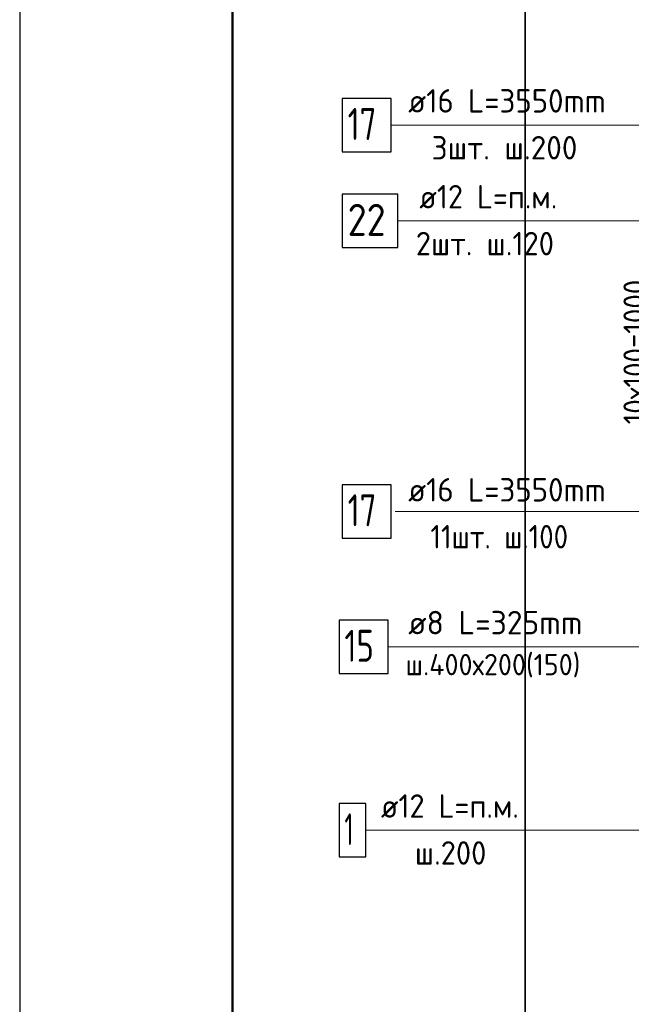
# Model space of a CAD drawing. Header units: millimetres. Extents: x 0 to 42000, y 0 to 29700.
# Tile 9 of 23: x 0 to 5744, y 15841 to 25079. Entities that reach past the tile are written whole.
import ezdxf

# ---------------------------------------------------------------- set-up
doc = ezdxf.new("R2010")
doc.units = ezdxf.units.MM
for name, color, linetype, lineweight in [('Standard', 7, 'Continuous', 25), ('Позиционная метка линия выноска', 7, 'Continuous', 13), ('Стена фоновая арматура Х1', 7, 'Continuous', 35), ('Стена фоновая затяжка С-обр.', 52, 'Continuous', 25)]:
    doc.layers.add(name, color=color, linetype=linetype, lineweight=lineweight)
doc.layers.add('Стена ДОП арматура У', color=7, linetype='Continuous', lineweight=35, true_color=0x5a2814)
doc.styles.add('ISOCPEUR', font='txt')

msp = doc.modelspace()

# ---------------------------------------------------------------- linework, layer by layer
at = {"layer": 'Standard', "color": 7, "linetype": 'Continuous', "lineweight": 25, "transparency": 33554687}
msp.add_line((2000, 29200), (2000, 1058.3), dxfattribs=at)
msp.add_lwpolyline([(0, 0), (42000, 0), (42000, 29700), (0, 29700), (0, 0)], close=True, dxfattribs=at)
at = {"layer": 'Standard', "color": 7, "linetype": 'Continuous', "lineweight": 50, "transparency": 33554687}
msp.add_lwpolyline([(2000, 29200), (41500, 29200), (41500, 500), (2000, 500), (2000, 29200)], close=True, dxfattribs=at)
at = {"layer": 'Standard', "color": 7, "linetype": 'Continuous', "lineweight": 13, "transparency": 33554687}
for points in [[(14126.3, 29200), (2000, 29200), (2000, 6741), (14126.3, 6741), (14126.3, 29200)], [(23000, 28700), (2000, 28700), (2000, 500), (23000, 500), (23000, 28700)]]:
    msp.add_lwpolyline(points, dxfattribs=at)
at = {"layer": 'Standard', "color": 254, "linetype": 'Continuous', "lineweight": 35, "true_color": 0xc4c4ff, "transparency": 33554687}
msp.add_lwpolyline([(4747.3, 8803.2), (11120.9, 8803.2), (11120.9, 26503.2), (4747.3, 26503.2), (4747.3, 8803.2)], dxfattribs=at)
at = {"layer": 'Позиционная метка линия выноска', "color": 7, "linetype": 'Continuous', "lineweight": 13, "transparency": 33554687}
msp.add_line((3245, 17474.1), (7870.9, 17474.1), dxfattribs=at)
for points in [[(3488.7, 24090.4), (7488.7, 24090.4), (7800.9, 23778.2)], [(3550, 23191.1), (6883.7, 23191.1), (7195.9, 23503.2)], [(4280, 23191.1), (7483.7, 23191.1), (7795.9, 23503.2)], [(3525, 20466.1), (6878.7, 20466.1), (7190.9, 20778.2)], [(3455, 19195), (7495.9, 19195), (7495.9, 18903.2)]]:
    msp.add_lwpolyline(points, dxfattribs=at)
at = {"layer": 'Стена ДОП арматура У', "color": 7, "linetype": 'Continuous', "lineweight": 25, "transparency": 33554687}
for points in [[(3030, 23840.4), (3490, 23840.4), (3490, 24340.4), (3030, 24340.4), (3030, 23840.4)], [(3030, 22941.1), (3550, 22941.1), (3550, 23441.1), (3030, 23441.1), (3030, 22941.1)], [(3030, 20216.1), (3490, 20216.1), (3490, 20716.1), (3030, 20716.1), (3030, 20216.1)]]:
    msp.add_lwpolyline(points, dxfattribs=at)
at = {"layer": 'Стена фоновая арматура Х1', "color": 7, "linetype": 'Continuous', "lineweight": 25, "transparency": 33554687}
msp.add_lwpolyline([(3000, 17224.1), (3250, 17224.1), (3250, 17724.1), (3000, 17724.1), (3000, 17224.1)], dxfattribs=at)
at = {"layer": 'Стена фоновая затяжка С-обр.', "color": 7, "linetype": 'Continuous', "lineweight": 25, "transparency": 33554687}
msp.add_lwpolyline([(3000, 18945), (3460, 18945), (3460, 19445), (3000, 19445), (3000, 18945)], dxfattribs=at)

# ---------------------------------------------------------------- texts
at = {"layer": 'Standard', "color": 7, "linetype": 'Continuous', "lineweight": 25, "transparency": 33554687, "insert": (5890, 21283.2), "char_height": 220, "width": 1659.828, "attachment_point": 7, "rotation": 90, "style": 'ISOCPEUR'}
msp.add_mtext('\\W0.90;10х100=1000', dxfattribs=at)
at = {"layer": 'Standard', "color": 7, "linetype": 'Continuous', "lineweight": 18, "transparency": 33554687, "insert": (3622.8, 18908.7), "char_height": 200, "width": 1874.495, "attachment_point": 7, "style": 'ISOCPEUR'}
msp.add_mtext('\\W0.96;ш.400х200(150)', dxfattribs=at)
at = {"layer": 'Стена ДОП арматура У', "color": 7, "linetype": 'Continuous', "lineweight": 13, "transparency": 33554687, "attachment_point": 7, "style": 'ISOCPEUR'}
for s, insert, char_height, width in [('\\W0.96;ø16 L=3550mm ', (3648.7, 24207.8), 220, 2150.516), ('\\W0.75;17', (3080, 23950.4), 300, 472.289), ('\\W0.97;3шт. ш.200 ', (3868.7, 23767.8), 220, 1712.324), ('\\W0.94;ø12 L=п.м. ', (3753, 23308.4), 220, 1599.154), ('\\W0.87;22', (3080, 23051.1), 300, 550.811), ('\\W0.95;2шт. ш.120 ', (3720, 22868.4), 220, 1665.521), ('\\W0.96;ø16 L=3550mm ', (3648.4, 20558.4), 220, 2150.523), ('\\W0.75;17', (3080, 20326.1), 300, 472.289), ('\\W0.90;11шт. ш.100 ', (3857.4, 20118.4), 220, 1726.799)]:
    msp.add_mtext(s, dxfattribs=dict(at, insert=insert, char_height=char_height, width=width))
at = {"layer": 'Стена фоновая арматура Х1', "color": 7, "linetype": 'Continuous', "lineweight": 13, "transparency": 33554687, "attachment_point": 7, "style": 'ISOCPEUR'}
for s, insert, char_height, width in [('\\W0.94;ø12 L=п.м. ', (3392, 17591.5), 220, 1599.154), ('\\W0.56;1', (3050, 17334.1), 300, 233.333), ('\\W0.95;ш.200 ', (3711, 17151.5), 220, 962.129)]:
    msp.add_mtext(s, dxfattribs=dict(at, insert=insert, char_height=char_height, width=width))
at = {"layer": 'Стена фоновая затяжка С-обр.', "color": 7, "linetype": 'Continuous', "lineweight": 13, "transparency": 33554687, "attachment_point": 7, "style": 'ISOCPEUR'}
for s, insert, char_height, width in [('\\W0.98;ø8 L=325mm ', (3649, 19312.3), 220, 1888.528), ('\\W0.75;15', (3050, 19055), 300, 472.281)]:
    msp.add_mtext(s, dxfattribs=dict(at, insert=insert, char_height=char_height, width=width))

doc.saveas('drawing.dxf')
